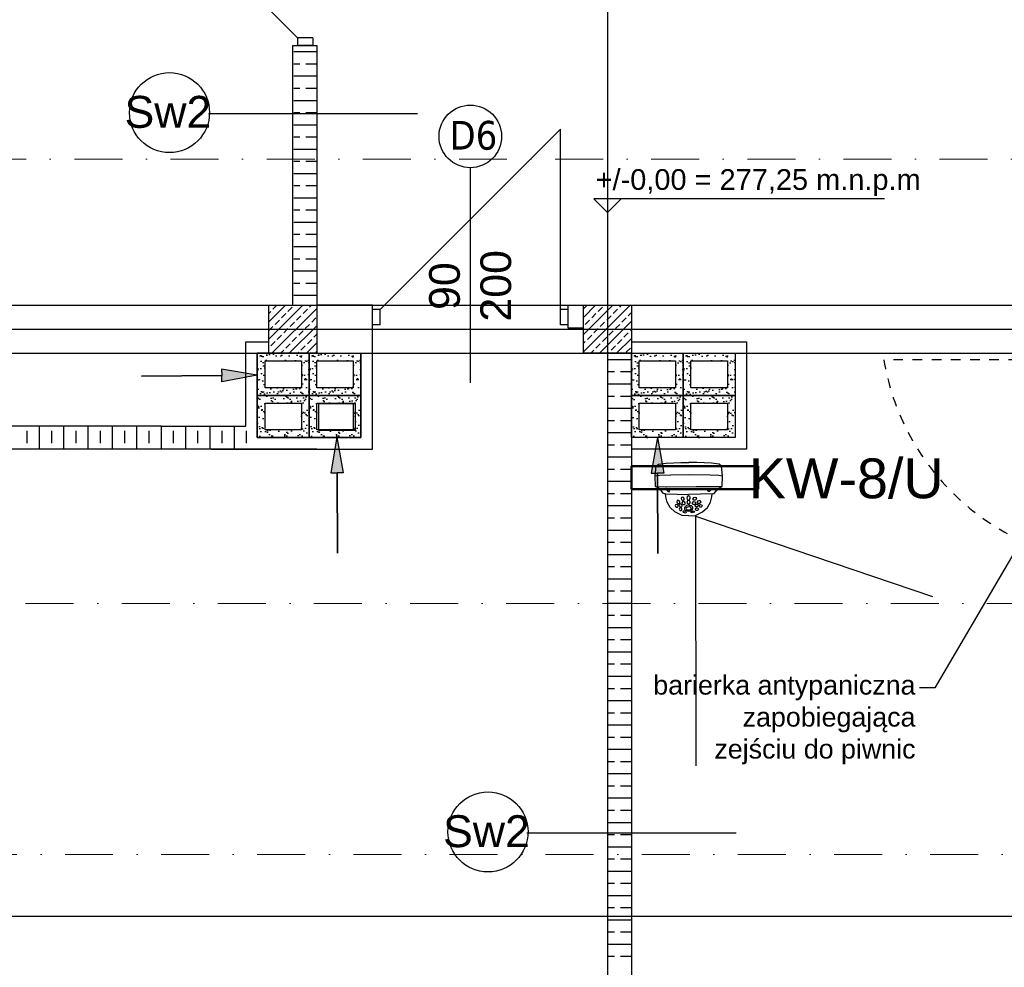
# Model space of a CAD drawing. Header units: millimetres. Extents: x -7023 to 53801, y 9849 to 33561.
# Tile 117 of 256: x 11323 to 11836, y 21353 to 21847. Entities that reach past the tile are written whole.
import ezdxf
from ezdxf.enums import TextEntityAlignment as Align

# ---------------------------------------------------------------- set-up
doc = ezdxf.new("R2010")
doc.units = ezdxf.units.MM
doc.linetypes.add('218-500', pattern=[1, 0.5, -0.5])
doc.linetypes.add('DASHDOT', pattern=[1, 0.5, -0.25, 0, -0.25])
doc.layers.get('0').update_dxf_attribs({"lineweight": 9})
for name, color, linetype in [('.IE_podklad', 252, 'Continuous'), ('IE_CCTV', 6, 'Continuous'), ('IE_SKD', 6, 'Continuous')]:
    doc.layers.add(name, color=color, linetype=linetype)
doc.styles.add('Opisowy', font='arial.ttf')
doc.styles.get("Standard").update_dxf_attribs({"font": 'arial.ttf'})

# ---------------------------------------------------------------- blocks, each defined once
blk = doc.blocks.new('AAT_KOPUŁA')
for points in [[(-11.14, -10.07), (-12.07, -9.94), (-13, -8.71), (-14.17, -7.71), (-15.37, -7.04), (-15.59, -2.4), (-15.11, 1.7), (-14.13, 2.53), (-10.89, 2.9), (-4.7, 3.18), (-1.32, 3.18)], [(8.54, -10.07), (9.47, -9.94), (10.41, -8.71), (11.58, -7.71), (12.78, -7.04), (12.99, -2.4), (12.51, 1.7), (11.54, 2.53), (8.29, 2.9), (2.11, 3.18), (-1.27, 3.18)], [(-15.59, -2.4), (-13.77, -2.15), (-8.91, -2.02), (-1.13, -1.86), (7.77, -2.02), (11.48, -2.12), (12.99, -2.4)], [(-15.37, -7.04), (-9.31, -7.06), (1.87, -6.94), (12.78, -7.04)], [(-1.34, -19.45), (-4.13, -19.22), (-7.15, -17.75), (-9.22, -15.88), (-10.47, -13.64), (-11.04, -11.39), (-11.14, -10.07), (-1.32, -10.32)], [(-1.26, -19.45), (1.53, -19.22), (4.55, -17.75), (6.62, -15.88), (7.87, -13.64), (8.44, -11.39), (8.54, -10.07), (-1.27, -10.32)]]:
    blk.add_lwpolyline(points)
for points in [[(-10.88, -8.27), (-10.35, -8.77), (-9.86, -9.06), (-9.43, -9.03), (-9.42, -8.74), (-9.78, -8.3), (-10.27, -7.97), (-10.81, -7.79), (-11.03, -7.8), (-11.1, -7.96), (-10.99, -8.15)], [(8.29, -8.27), (7.75, -8.77), (7.27, -9.06), (6.84, -9.03), (6.83, -8.74), (7.18, -8.3), (7.68, -7.97), (8.21, -7.79), (8.44, -7.8), (8.51, -7.96), (8.39, -8.15)], [(-3.24, -12.12), (-3.51, -11.7), (-3.88, -11.53), (-4.39, -11.64), (-4.58, -12.13), (-4.41, -12.62), (-4.08, -12.83), (-3.55, -12.83), (-3.26, -12.58), (-3.21, -12.31)], [(-1.46, -10.97), (-1.79, -11.13), (-2.06, -11.51), (-2.15, -11.85), (-2.06, -12.33), (-1.83, -12.61), (-1.41, -12.73), (-0.95, -12.55), (-0.71, -12), (-0.74, -11.52), (-0.97, -11.24), (-1.2, -11)], [(0.57, -12.12), (0.84, -11.7), (1.21, -11.53), (1.72, -11.64), (1.91, -12.13), (1.74, -12.62), (1.41, -12.83), (0.88, -12.83), (0.59, -12.58), (0.54, -12.31)], [(-5.81, -15.17), (-6.01, -14.74), (-6.38, -14.58), (-6.88, -14.68), (-7.04, -15.09), (-6.9, -15.46), (-6.61, -15.69), (-6.12, -15.69), (-5.92, -15.55), (-5.8, -15.31)], [(-5.08, -13.44), (-5.36, -13.02), (-5.73, -12.85), (-6.23, -12.96), (-6.42, -13.45), (-6.25, -13.95), (-5.92, -14.15), (-5.4, -14.15), (-5.11, -13.9), (-5.05, -13.63)], [(-4.21, -16.62), (-4.41, -16.19), (-4.78, -16.02), (-5.29, -16.13), (-5.44, -16.53), (-5.3, -16.91), (-5.01, -17.13), (-4.53, -17.14), (-4.32, -17), (-4.2, -16.76)], [(-4.11, -15.02), (-4.31, -14.59), (-4.68, -14.43), (-5.19, -14.53), (-5.34, -14.94), (-5.2, -15.31), (-4.91, -15.54), (-4.43, -15.54), (-4.22, -15.4), (-4.1, -15.16)], [(-2.89, -13.89), (-3.16, -13.47), (-3.53, -13.3), (-4.04, -13.41), (-4.23, -13.9), (-4.06, -14.4), (-3.73, -14.6), (-3.2, -14.6), (-2.91, -14.35), (-2.86, -14.08)], [(-1.41, -14.94), (-2.24, -15.08), (-2.86, -15.55), (-3.15, -15.98), (-3.17, -16.56), (-2.73, -17.05), (-1.96, -17.33), (-1.36, -17.38), (-0.59, -17.27), (0.19, -16.77), (0.47, -16.25), (0.39, -15.78), (-0.16, -15.22), (-0.97, -14.99)], [(-1.27, -15.61), (-1.85, -15.67), (-2.32, -15.95), (-2.37, -16.27), (-2.31, -16.63), (-1.95, -16.85), (-1.44, -16.9), (-0.72, -16.8), (-0.33, -16.47), (-0.3, -15.98), (-0.77, -15.66)], [(-1.42, -12.92), (-1.85, -13.05), (-2.01, -13.33), (-2.09, -13.83), (-1.9, -14.16), (-1.59, -14.28), (-1.05, -14.26), (-0.77, -13.86), (-0.71, -13.57), (-0.93, -13.17), (-1.14, -13)], [(0.22, -13.89), (0.49, -13.47), (0.86, -13.3), (1.37, -13.41), (1.56, -13.9), (1.39, -14.4), (1.06, -14.6), (0.53, -14.6), (0.24, -14.35), (0.19, -14.08)], [(1.44, -15.02), (1.64, -14.59), (2.01, -14.43), (2.52, -14.53), (2.67, -14.94), (2.53, -15.31), (2.24, -15.54), (1.76, -15.54), (1.55, -15.4), (1.43, -15.16)], [(1.54, -16.62), (1.74, -16.19), (2.11, -16.02), (2.62, -16.13), (2.77, -16.53), (2.63, -16.91), (2.34, -17.13), (1.86, -17.14), (1.65, -17), (1.53, -16.76)], [(2.41, -13.44), (2.69, -13.02), (3.06, -12.85), (3.56, -12.96), (3.75, -13.45), (3.58, -13.95), (3.25, -14.15), (2.73, -14.15), (2.44, -13.9), (2.38, -13.63)], [(3.14, -15.17), (3.34, -14.74), (3.71, -14.58), (4.21, -14.68), (4.37, -15.09), (4.23, -15.46), (3.94, -15.69), (3.45, -15.69), (3.25, -15.55), (3.13, -15.31)], [(-2.89, -17.47), (-3.21, -17.39), (-3.69, -17.43), (-3.84, -17.61), (-3.7, -17.82), (-3.29, -18), (-2.79, -18.08), (-2.39, -17.98), (-2.34, -17.78), (-2.54, -17.62)], [(0.21, -17.47), (0.54, -17.39), (1.02, -17.43), (1.17, -17.61), (1.03, -17.82), (0.62, -18), (0.12, -18.08), (-0.28, -17.98), (-0.33, -17.78), (-0.13, -17.62)]]:
    blk.add_lwpolyline(points, close=True)
blk = doc.blocks.new('zw$65D6')
at = {"layer": 'IE_SKD'}
for p, q in [((0, 0), (41.4, -123.59)), ((0.13, -0.2), (130.47, -0.87))]:
    blk.add_line(p, q, dxfattribs=at)

msp = doc.modelspace()

# ---------------------------------------------------------------- hatches: boundary and pattern name
at = {"layer": '.IE_podklad'}
h = msp.add_hatch(dxfattribs=at)
h.set_pattern_fill('AR-SAND', color=256, scale=0.1)
h.set_pattern_definition([(37.5, (-5339.925, 32482.69), (-0.1600031, 4.8941324), [0, -3.8608, 0, -4.318, 0, -4.1275]), (7.5, (-5339.925, 32482.69), (4.4952328, 7.168251), [0, -2.0828, 0, -3.4798, 0, -1.3335]), (327.5, (-5343.0493, 32482.69), (7.9099237, 0.01437185), [0, -1.27, 0, -4.572, 0, -5.969]), (317.5, (-5343.049, 32482.69), (7.6355645, 2.2292932), [0, -0.635, 0, -2.9972, 0, -3.429])])
h.paths.add_polyline_path([(11474.06, 21672.96), (11447.06, 21672.96), (11447.06, 21650.96), (11474.06, 21650.96)])
h.paths.add_polyline_path([(11470.06, 21668.96), (11470.06, 21654.96), (11451.06, 21654.96), (11451.06, 21668.96)], flags=16)
h.paths.add_polyline_path([(11474.06, 21650.96), (11447.06, 21650.96), (11447.06, 21628.96), (11474.06, 21628.96)])
h.paths.add_polyline_path([(11470.06, 21646.96), (11470.06, 21632.96), (11451.06, 21632.96), (11451.06, 21646.96)], flags=16)
h = msp.add_hatch(dxfattribs=at)
h.set_pattern_fill('AR-SAND', color=256, scale=0.1)
h.set_pattern_definition([(37.5, (-5312.925, 32482.69), (-0.1600031, 4.8941324), [0, -3.8608, 0, -4.318, 0, -4.1275]), (7.5, (-5312.925, 32482.69), (4.4952328, 7.168251), [0, -2.0828, 0, -3.4798, 0, -1.3335]), (327.5, (-5316.0493, 32482.69), (7.9099237, 0.01437185), [0, -1.27, 0, -4.572, 0, -5.969]), (317.5, (-5316.049, 32482.69), (7.6355645, 2.2292932), [0, -0.635, 0, -2.9972, 0, -3.429])])
h.paths.add_polyline_path([(11501.06, 21672.96), (11474.06, 21672.96), (11474.06, 21650.96), (11501.06, 21650.96)])
h.paths.add_polyline_path([(11497.06, 21668.96), (11497.06, 21654.96), (11478.06, 21654.96), (11478.06, 21668.96)], flags=16)
h.paths.add_polyline_path([(11501.06, 21650.96), (11474.06, 21650.96), (11474.06, 21628.96), (11501.06, 21628.96)])
h.paths.add_polyline_path([(11497.06, 21646.96), (11497.06, 21632.96), (11478.06, 21632.96), (11478.06, 21646.96)], flags=16)
h = msp.add_hatch(dxfattribs=at)
h.set_pattern_fill('AR-SAND', color=256, scale=0.1)
h.set_pattern_definition([(37.5, (-5144.925, 32482.64), (-0.1600031, 4.8941324), [0, -3.8608, 0, -4.318, 0, -4.1275]), (7.5, (-5144.925, 32482.64), (4.4952328, 7.168251), [0, -2.0828, 0, -3.4798, 0, -1.3335]), (327.5, (-5148.0493, 32482.64), (7.9099237, 0.01437185), [0, -1.27, 0, -4.572, 0, -5.969]), (317.5, (-5148.049, 32482.64), (7.6355645, 2.2292932), [0, -0.635, 0, -2.9972, 0, -3.429])])
h.paths.add_polyline_path([(11669.06, 21672.91), (11642.06, 21672.91), (11642.06, 21650.91), (11669.06, 21650.91)])
h.paths.add_polyline_path([(11665.06, 21668.91), (11665.06, 21654.91), (11646.06, 21654.91), (11646.06, 21668.91)], flags=16)
h.paths.add_polyline_path([(11669.06, 21650.91), (11642.06, 21650.91), (11642.06, 21628.91), (11669.06, 21628.91)])
h.paths.add_polyline_path([(11665.06, 21646.91), (11665.06, 21632.91), (11646.06, 21632.91), (11646.06, 21646.91)], flags=16)
h = msp.add_hatch(dxfattribs=at)
h.set_pattern_fill('AR-SAND', color=256, scale=0.1)
h.set_pattern_definition([(37.5, (-5117.925, 32482.64), (-0.1600031, 4.8941324), [0, -3.8608, 0, -4.318, 0, -4.1275]), (7.5, (-5117.925, 32482.64), (4.4952328, 7.168251), [0, -2.0828, 0, -3.4798, 0, -1.3335]), (327.5, (-5121.0493, 32482.64), (7.9099237, 0.01437185), [0, -1.27, 0, -4.572, 0, -5.969]), (317.5, (-5121.049, 32482.64), (7.6355645, 2.2292932), [0, -0.635, 0, -2.9972, 0, -3.429])])
h.paths.add_polyline_path([(11696.06, 21672.91), (11669.06, 21672.91), (11669.06, 21650.91), (11696.06, 21650.91)])
h.paths.add_polyline_path([(11692.06, 21668.91), (11692.06, 21654.91), (11673.06, 21654.91), (11673.06, 21668.91)], flags=16)
h.paths.add_polyline_path([(11696.06, 21650.91), (11669.06, 21650.91), (11669.06, 21628.91), (11696.06, 21628.91)])
h.paths.add_polyline_path([(11692.06, 21646.91), (11692.06, 21632.91), (11673.06, 21632.91), (11673.06, 21646.91)], flags=16)
h = msp.add_hatch(color=256, dxfattribs=at)
h.dxf.hatch_style = 1
h.paths.add_polyline_path([(11428.5, 21661.29), (11428.47, 21664.56), (11447.06, 21661.43), (11428.52, 21658.03)])
h = msp.add_hatch(color=256, dxfattribs=at)
h.dxf.hatch_style = 1
h.paths.add_polyline_path([(11488.6, 21610.54), (11485.34, 21610.53), (11488.53, 21629.1), (11491.86, 21610.55)])
h = msp.add_hatch(color=256, dxfattribs=at)
h.dxf.hatch_style = 1
h.paths.add_polyline_path([(11655.63, 21610.35), (11652.36, 21610.34), (11655.56, 21628.91), (11658.89, 21610.36)])

# ---------------------------------------------------------------- linework, layer by layer
at = {"layer": '.IE_podklad', "ltscale": 25}
for p, q in [((11629.56, 22727.75), (11629.56, 20635.61)), ((10554.1, 21685.41), (13853.09, 21685.41)), ((10554.1, 21379.41), (13853.09, 21379.41))]:
    msp.add_line(p, q, dxfattribs=at)
at = {"layer": '.IE_podklad'}
for p, q in [((11468.06, 21837.41), (11374.06, 21931.41)), ((11468.06, 21837.41), (11468.06, 21833.41)), ((11476.06, 21837.41), (11468.06, 21837.41)), ((11476.06, 21837.41), (11476.06, 21833.41)), ((11465.56, 21697.91), (11465.56, 21833.41)), ((11465.56, 21833.41), (11478.06, 21833.41)), ((11466.06, 21830.16), (11478.06, 21830.16)), ((11476.06, 21833.41), (11468.06, 21833.41)), ((11478.06, 21833.41), (11478.06, 21672.91)), ((11466.06, 21823.81), (11469.22, 21823.81)), ((11472.4, 21823.81), (11478.06, 21823.81)), ((11466.06, 21817.46), (11478.06, 21817.46)), ((11466.06, 21811.11), (11469.22, 21811.11)), ((11472.4, 21811.11), (11478.06, 21811.11)), ((11466.06, 21804.76), (11478.06, 21804.76)), ((11421.56, 21797.91), (11530.55, 21797.91)), ((11466.06, 21798.41), (11469.22, 21798.41)), ((11472.4, 21798.41), (11478.06, 21798.41)), ((11466.06, 21792.06), (11478.06, 21792.06)), ((11511.06, 21695.73), (11605.06, 21789.73)), ((11605.06, 21695.73), (11605.06, 21789.73)), ((11466.06, 21785.71), (11469.22, 21785.71)), ((11472.4, 21785.71), (11478.06, 21785.71)), ((11466.06, 21779.36), (11478.06, 21779.36)), ((11466.06, 21773.01), (11469.22, 21773.01)), ((11472.4, 21773.01), (11478.06, 21773.01)), ((11558.06, 21769.76), (11558.06, 21657.57)), ((11466.06, 21766.66), (11478.06, 21766.66)), ((11466.06, 21760.31), (11469.22, 21760.31)), ((11472.4, 21760.31), (11478.06, 21760.31)), ((11466.06, 21753.96), (11478.06, 21753.96)), ((11773.86, 21753.37), (11622.46, 21753.37)), ((11622.46, 21753.37), (11629.56, 21746.27)), ((11629.56, 21746.27), (11636.65, 21753.37)), ((11466.06, 21747.61), (11469.22, 21747.61)), ((11472.4, 21747.61), (11478.06, 21747.61)), ((11466.06, 21741.26), (11478.06, 21741.26)), ((11466.06, 21734.91), (11469.22, 21734.91)), ((11472.4, 21734.91), (11478.06, 21734.91)), ((11466.06, 21728.56), (11478.06, 21728.56)), ((11466.06, 21722.21), (11469.22, 21722.21)), ((11472.4, 21722.21), (11478.06, 21722.21)), ((11466.06, 21715.86), (11478.06, 21715.86)), ((11466.06, 21709.51), (11469.22, 21709.51)), ((11472.4, 21709.51), (11478.06, 21709.51)), ((11466.06, 21703.16), (11478.06, 21703.16)), ((11453.06, 21689.22), (11461.74, 21697.91)), ((11453.06, 21680.24), (11470.72, 21697.91)), ((11453.06, 21697.91), (11478.06, 21697.91)), ((11453.06, 21672.91), (11453.06, 21697.91)), ((11454.7, 21672.91), (11478.06, 21696.26)), ((11455.18, 21695.84), (11457.25, 21697.91)), ((11463.04, 21694.71), (11465.28, 21696.96)), ((11474.26, 21696.96), (11475.21, 21697.91)), ((11478.06, 21697.91), (11478.06, 21672.91)), ((11507.06, 21697.91), (11478.06, 21697.91)), ((11507.06, 21685.91), (11507.06, 21697.91)), ((11507.06, 21622.96), (11507.06, 21697.91)), ((11609.06, 21685.91), (11609.06, 21697.91)), ((11609.06, 21697.91), (11642.06, 21697.91)), ((11617.06, 21691.58), (11623.39, 21697.91)), ((11617.06, 21682.6), (11632.37, 21697.91)), ((11617.06, 21673.62), (11641.35, 21697.91)), ((11617.06, 21696.07), (11618.9, 21697.91)), ((11617.06, 21697.91), (11642.06, 21697.91)), ((11617.06, 21672.91), (11617.06, 21697.91)), ((11624.68, 21694.71), (11626.93, 21696.96)), ((11635.91, 21696.96), (11636.86, 21697.91)), ((11642.06, 21697.91), (11642.06, 21672.91)), ((11453.06, 21693.71), (11454.06, 21694.71)), ((11459.67, 21691.35), (11461.92, 21693.59)), ((11467.53, 21690.22), (11469.77, 21692.47)), ((11470.9, 21693.59), (11473.14, 21695.84)), ((11475.39, 21689.1), (11477.63, 21691.35)), ((11511.06, 21695.73), (11507.06, 21695.73)), ((11507.06, 21687.73), (11507.06, 21695.73)), ((11511.06, 21687.73), (11511.06, 21695.73)), ((11609.06, 21695.73), (11605.06, 21695.73)), ((11605.06, 21687.73), (11605.06, 21695.73)), ((11609.06, 21687.73), (11609.06, 21695.73)), ((11621.31, 21691.35), (11623.56, 21693.59)), ((11629.17, 21690.22), (11631.42, 21692.47)), ((11632.54, 21693.59), (11634.78, 21695.84)), ((11637.03, 21689.1), (11639.28, 21691.35)), ((11640.4, 21692.47), (11642.06, 21694.13)), ((11453.06, 21684.73), (11455.18, 21686.86)), ((11456.3, 21687.98), (11458.55, 21690.22)), ((11463.68, 21672.91), (11478.06, 21687.28)), ((11464.16, 21686.86), (11466.41, 21689.1)), ((11472.02, 21685.73), (11474.26, 21687.98)), ((11511.06, 21687.73), (11507.06, 21687.73)), ((11609.06, 21687.73), (11605.06, 21687.73)), ((11617.95, 21687.98), (11620.19, 21690.22)), ((11625.33, 21672.91), (11642.06, 21689.64)), ((11625.8, 21686.86), (11628.05, 21689.1)), ((11633.66, 21685.73), (11635.91, 21687.98)), ((11457.42, 21680.12), (11459.67, 21682.37)), ((11460.79, 21683.49), (11463.04, 21685.73)), ((11465.28, 21679), (11467.53, 21681.24)), ((11468.65, 21682.37), (11470.9, 21684.61)), ((11476.51, 21681.24), (11478.06, 21682.79)), ((11617.06, 21685.91), (11609.06, 21685.91)), ((11619.07, 21680.12), (11621.31, 21682.37)), ((11622.44, 21683.49), (11624.68, 21685.73)), ((11626.93, 21679), (11629.17, 21681.24)), ((11630.29, 21682.37), (11632.54, 21684.61)), ((11638.15, 21681.24), (11640.4, 21683.49)), ((11641.52, 21684.61), (11642.06, 21685.15)), ((11441.06, 21634.91), (11441.06, 21678.91)), ((11441.06, 21678.91), (11453.06, 21678.91)), ((11454.06, 21676.75), (11456.3, 21679)), ((11461.92, 21675.63), (11464.16, 21677.88)), ((11469.77, 21674.51), (11472.02, 21676.75)), ((11472.66, 21672.91), (11478.06, 21678.3)), ((11473.14, 21677.88), (11475.39, 21680.12)), ((11617.06, 21678.11), (11617.95, 21679)), ((11623.56, 21675.63), (11625.8, 21677.88)), ((11631.42, 21674.51), (11633.66, 21676.75)), ((11634.31, 21672.91), (11642.06, 21680.66)), ((11634.78, 21677.88), (11637.03, 21680.12)), ((11642.06, 21678.91), (11702.06, 21678.91)), ((11702.06, 21678.91), (11702.06, 21622.91)), ((11447.06, 21628.96), (11447.06, 21672.96)), ((11447.06, 21672.96), (11453.06, 21672.96)), ((11453.06, 21672.96), (11447.06, 21672.96)), ((11447.06, 21672.96), (11447.06, 21628.96)), ((11478.06, 21672.91), (11453.06, 21672.91)), ((11459.19, 21672.91), (11460.79, 21674.51)), ((11468.17, 21672.91), (11468.65, 21673.39)), ((11477.63, 21673.39), (11478.06, 21673.81)), ((11478.06, 21672.96), (11501.06, 21672.96)), ((11501.06, 21628.96), (11501.06, 21672.96)), ((11642.06, 21672.91), (11617.06, 21672.91)), ((11620.84, 21672.91), (11622.44, 21674.51)), ((11629.56, 21672.91), (11629.56, 21172.91)), ((11629.82, 21672.91), (11630.29, 21673.39)), ((11639.28, 21673.39), (11641.52, 21675.63)), ((11642.06, 21672.91), (11642.06, 21172.91)), ((11642.18, 21672.91), (11696.18, 21672.91)), ((11696.18, 21672.91), (11696.06, 21628.91)), ((11629.56, 21669.66), (11642.06, 21669.66)), ((11629.56, 21663.31), (11633.22, 21663.31)), ((11636.4, 21663.31), (11642.06, 21663.31)), ((11629.56, 21656.96), (11642.06, 21656.96)), ((11629.56, 21650.61), (11633.22, 21650.61)), ((11636.4, 21650.61), (11642.06, 21650.61)), ((11629.56, 21644.26), (11642.06, 21644.26)), ((11397.1, 21634.91), (10896.06, 21634.91)), ((11333.53, 21622.95), (11333.53, 21634.95)), ((11346.23, 21622.95), (11346.23, 21634.95)), ((11358.93, 21622.95), (11358.93, 21634.95)), ((11371.63, 21622.95), (11371.63, 21634.95)), ((11384.33, 21622.95), (11384.33, 21634.95)), ((11397.03, 21622.95), (11397.03, 21634.95)), ((11397.1, 21634.91), (11441.06, 21634.91)), ((11409.73, 21622.95), (11409.73, 21634.95)), ((11422.43, 21622.95), (11422.43, 21634.95)), ((11435.13, 21622.96), (11435.13, 21634.96)), ((11629.56, 21637.91), (11633.22, 21637.91)), ((11636.4, 21637.91), (11642.06, 21637.91)), ((11327.18, 21626.08), (11327.18, 21632.43)), ((11339.88, 21626.08), (11339.88, 21632.43)), ((11352.58, 21626.08), (11352.58, 21632.43)), ((11365.28, 21626.08), (11365.28, 21632.43)), ((11377.98, 21626.08), (11377.98, 21632.43)), ((11390.68, 21626.08), (11390.68, 21632.43)), ((11403.38, 21626.08), (11403.38, 21632.43)), ((11416.08, 21626.08), (11416.08, 21632.43)), ((11428.78, 21626.08), (11428.78, 21632.43)), ((11441.48, 21626.08), (11441.48, 21632.43)), ((11629.56, 21631.56), (11642.06, 21631.56)), ((11447.06, 21628.96), (11501.06, 21628.96)), ((11629.56, 21625.21), (11633.22, 21625.21)), ((11636.4, 21625.21), (11642.06, 21625.21)), ((11696.06, 21628.91), (11642.06, 21628.91)), ((11478.06, 21622.91), (10896.06, 21622.91)), ((11423.08, 21622.96), (11507.06, 21622.96)), ((11702.06, 21622.91), (11642.06, 21622.91)), ((11629.56, 21618.86), (11642.06, 21618.86)), ((11629.56, 21612.51), (11633.22, 21612.51)), ((11636.4, 21612.51), (11642.06, 21612.51)), ((11629.56, 21606.16), (11642.06, 21606.16)), ((11629.56, 21599.81), (11633.22, 21599.81)), ((11636.4, 21599.81), (11642.06, 21599.81)), ((11629.56, 21593.46), (11642.06, 21593.46)), ((11629.56, 21587.11), (11633.22, 21587.11)), ((11636.4, 21587.11), (11642.06, 21587.11)), ((11629.56, 21580.76), (11642.06, 21580.76)), ((11629.56, 21574.41), (11633.22, 21574.41)), ((11636.4, 21574.41), (11642.06, 21574.41)), ((11629.56, 21568.06), (11642.06, 21568.06)), ((11629.56, 21561.71), (11633.22, 21561.71)), ((11636.4, 21561.71), (11642.06, 21561.71)), ((11629.56, 21555.36), (11642.06, 21555.36)), ((11629.56, 21549.01), (11633.22, 21549.01)), ((11636.4, 21549.01), (11642.06, 21549.01)), ((11629.56, 21542.66), (11642.06, 21542.66)), ((11629.56, 21536.31), (11633.22, 21536.31)), ((11636.4, 21536.31), (11642.06, 21536.31)), ((11629.56, 21529.96), (11642.06, 21529.96)), ((11629.56, 21523.61), (11633.22, 21523.61)), ((11636.4, 21523.61), (11642.06, 21523.61)), ((11629.56, 21517.26), (11642.06, 21517.26)), ((11629.56, 21510.91), (11633.22, 21510.91)), ((11636.4, 21510.91), (11642.06, 21510.91)), ((11629.56, 21504.56), (11642.06, 21504.56)), ((11629.56, 21498.21), (11633.22, 21498.21)), ((11636.4, 21498.21), (11642.06, 21498.21)), ((11629.56, 21491.86), (11642.06, 21491.86)), ((11629.56, 21485.51), (11633.22, 21485.51)), ((11636.4, 21485.51), (11642.06, 21485.51)), ((11629.56, 21479.16), (11642.06, 21479.16)), ((11629.56, 21472.81), (11633.22, 21472.81)), ((11636.4, 21472.81), (11642.06, 21472.81)), ((11629.56, 21466.46), (11642.06, 21466.46)), ((11629.56, 21460.11), (11633.22, 21460.11)), ((11636.4, 21460.11), (11642.06, 21460.11)), ((11629.56, 21453.76), (11642.06, 21453.76)), ((11629.56, 21447.41), (11633.22, 21447.41)), ((11636.4, 21447.41), (11642.06, 21447.41)), ((11629.56, 21441.06), (11642.06, 21441.06)), ((11629.56, 21434.71), (11633.22, 21434.71)), ((11636.4, 21434.71), (11642.06, 21434.71)), ((11629.56, 21428.36), (11642.06, 21428.36)), ((11587.56, 21422.91), (11696.55, 21422.91)), ((11629.56, 21422.01), (11633.22, 21422.01)), ((11636.4, 21422.01), (11642.06, 21422.01)), ((11629.56, 21415.66), (11642.06, 21415.66)), ((11629.56, 21409.31), (11633.22, 21409.31)), ((11636.4, 21409.31), (11642.06, 21409.31)), ((11629.56, 21402.96), (11642.06, 21402.96)), ((11629.56, 21396.61), (11633.22, 21396.61)), ((11636.4, 21396.61), (11642.06, 21396.61)), ((11629.56, 21390.26), (11642.06, 21390.26)), ((11629.56, 21383.91), (11633.22, 21383.91)), ((11636.4, 21383.91), (11642.06, 21383.91)), ((11629.56, 21377.56), (11642.06, 21377.56)), ((11629.56, 21371.21), (11633.22, 21371.21)), ((11636.4, 21371.21), (11642.06, 21371.21)), ((11629.56, 21364.86), (11642.06, 21364.86)), ((11629.56, 21358.51), (11633.22, 21358.51)), ((11636.4, 21358.51), (11642.06, 21358.51))]:
    msp.add_line(p, q, dxfattribs=at)
at = {"layer": '.IE_podklad', "linetype": 'DASHDOT', "lineweight": 13, "ltscale": 50}
msp.add_line((10550.17, 21774.08), (13108.47, 21774.08), dxfattribs=at)
at = {"layer": '.IE_podklad', "ltscale": 0.5}
for p, q in [((10921.06, 21697.91), (12039.56, 21697.91)), ((10921.06, 21672.91), (12039.56, 21672.91))]:
    msp.add_line(p, q, dxfattribs=at)
at = {"layer": '.IE_podklad', "lineweight": 30}
for p, q in [((11451.06, 21668.96), (11470.06, 21668.96)), ((11451.06, 21654.96), (11451.06, 21668.96)), ((11470.06, 21668.96), (11470.06, 21654.96)), ((11470.06, 21654.96), (11451.06, 21654.96)), ((11479.06, 21646.67), (11498.06, 21646.67)), ((11479.06, 21632.67), (11479.06, 21646.67)), ((11498.06, 21646.67), (11498.06, 21632.67)), ((11646.06, 21646.96), (11665.06, 21646.96)), ((11646.06, 21632.96), (11646.06, 21646.96)), ((11665.06, 21646.96), (11665.06, 21632.96)), ((11498.06, 21632.67), (11479.06, 21632.67)), ((11665.06, 21632.96), (11646.06, 21632.96))]:
    msp.add_line(p, q, dxfattribs=at)
at = {"layer": '.IE_podklad', "linetype": '218-500', "ltscale": 10}
msp.add_line((11863.56, 21669.46), (11773.56, 21669.46), dxfattribs=at)
at = {"layer": '.IE_podklad', "lineweight": 50}
for p, q in [((11708.06, 21614.08), (11642.06, 21614.08)), ((11642.06, 21614.08), (11642.06, 21602.08)), ((11708.06, 21602.08), (11708.06, 21614.08)), ((11642.06, 21602.08), (11708.06, 21602.08))]:
    msp.add_line(p, q, dxfattribs=at)
at = {"layer": '.IE_podklad', "linetype": 'ByBlock', "lineweight": -2}
msp.add_line((11800.08, 21498.48), (11792.08, 21498.48), dxfattribs=at)
at = {"layer": '.IE_podklad', "ltscale": 0.3}
for points in [[(11447.06, 21650.96), (11447.06, 21672.96), (11474.06, 21672.96), (11474.06, 21650.96)], [(11474.06, 21650.96), (11474.06, 21672.96), (11501.06, 21672.96), (11501.06, 21650.96)], [(11642.06, 21650.91), (11642.06, 21672.91), (11669.06, 21672.91), (11669.06, 21650.91)], [(11669.06, 21650.91), (11669.06, 21672.91), (11696.06, 21672.91), (11696.06, 21650.91)], [(11451.06, 21654.96), (11451.06, 21668.96), (11470.06, 21668.96), (11470.06, 21654.96)], [(11478.06, 21654.96), (11478.06, 21668.96), (11497.06, 21668.96), (11497.06, 21654.96)], [(11646.06, 21654.91), (11646.06, 21668.91), (11665.06, 21668.91), (11665.06, 21654.91)], [(11673.06, 21654.91), (11673.06, 21668.91), (11692.06, 21668.91), (11692.06, 21654.91)], [(11447.06, 21628.96), (11447.06, 21650.96), (11474.06, 21650.96), (11474.06, 21628.96)], [(11474.06, 21628.96), (11474.06, 21650.96), (11501.06, 21650.96), (11501.06, 21628.96)], [(11642.06, 21628.91), (11642.06, 21650.91), (11669.06, 21650.91), (11669.06, 21628.91)], [(11669.06, 21628.91), (11669.06, 21650.91), (11696.06, 21650.91), (11696.06, 21628.91)], [(11451.06, 21632.96), (11451.06, 21646.96), (11470.06, 21646.96), (11470.06, 21632.96)], [(11478.06, 21632.96), (11478.06, 21646.96), (11497.06, 21646.96), (11497.06, 21632.96)], [(11646.06, 21632.91), (11646.06, 21646.91), (11665.06, 21646.91), (11665.06, 21632.91)], [(11673.06, 21632.91), (11673.06, 21646.91), (11692.06, 21646.91), (11692.06, 21632.91)]]:
    msp.add_lwpolyline(points, close=True, dxfattribs=at)
at = {"layer": '.IE_podklad'}
for points in [[(11447.06, 21661.43), (11428.47, 21664.56), (11428.5, 21661.29), (11386.61, 21660.98)], [(11447.06, 21661.43), (11428.52, 21658.03), (11428.5, 21661.29), (11386.61, 21660.98)], [(11386.61, 21660.98), (11428.5, 21661.29)], [(11386.61, 21660.98), (11428.5, 21661.29)], [(11488.53, 21629.1), (11485.34, 21610.53), (11488.6, 21610.54), (11488.76, 21568.65)], [(11488.53, 21629.1), (11491.86, 21610.55), (11488.6, 21610.54), (11488.76, 21568.65)], [(11655.56, 21628.91), (11652.36, 21610.34), (11655.63, 21610.35), (11655.78, 21568.46)], [(11655.56, 21628.91), (11658.89, 21610.36), (11655.63, 21610.35), (11655.78, 21568.46)], [(11488.76, 21568.65), (11488.6, 21610.54)], [(11488.76, 21568.65), (11488.6, 21610.54)], [(11655.78, 21568.46), (11655.63, 21610.35)], [(11655.78, 21568.46), (11655.63, 21610.35)]]:
    msp.add_lwpolyline(points, dxfattribs=at)
at = {"layer": '.IE_podklad', "linetype": 'ByBlock', "lineweight": -2}
msp.add_lwpolyline([(11848.94, 21581.66), (11800.08, 21498.48)], dxfattribs=at)
at = {"layer": '.IE_podklad', "linetype": 'DASHDOT', "lineweight": 13, "ltscale": 50}
for points in [[(13605.79, 21542.41), (11142.99, 21542.41)], [(12373.83, 21411.54), (11142.99, 21411.54)]]:
    msp.add_lwpolyline(points, dxfattribs=at)
at = {"layer": '.IE_podklad'}
for centre in [(11401.28, 21798.38), (11567.28, 21423.38)]:
    msp.add_circle(centre, 20.85, dxfattribs=at)
at = {"layer": '.IE_podklad', "linetype": 'Continuous'}
msp.add_circle((11558.06, 21785.94), 16.31, dxfattribs=at)
at = {"layer": '.IE_podklad', "linetype": '218-500', "ltscale": 10}
msp.add_arc((11898.92, 21690.41), 127.1, 189.4869, 253.8458, dxfattribs=at)

# ---------------------------------------------------------------- block references
at = {"layer": 'IE_CCTV', "xscale": 1.230118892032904, "yscale": 1.230118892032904, "zscale": 1.230118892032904}
msp.add_blockref('AAT_KOPUŁA', (11673.53, 21612.03), dxfattribs=at)
at = {"layer": 'IE_SKD', "rotation": 341.5650511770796}
msp.add_blockref('zw$65D6', (11675.43, 21588.18), dxfattribs=at)

# ---------------------------------------------------------------- texts
at = {"layer": '.IE_podklad', "linetype": 'Continuous', "style": 'Opisowy'}
for s, height, p in [('Sw2', 16.64, (11377.86, 21790.43)), ('+/-0,00 = 277,25 m.n.p.m', 10.8, (11623.38, 21758.08)), ('Sw2', 16.64, (11543.86, 21415.42))]:
    msp.add_text(s, height=height, dxfattribs=at).set_placement(p)
for s, p in [('200', (11579.32, 21689.41)), ('90', (11552.59, 21695.49))]:
    msp.add_text(s, height=16, rotation=90, dxfattribs=at).set_placement(p)
at = {"layer": '.IE_podklad', "insert": (11547.23, 21794.05), "char_height": 15, "width": 230.4406, "attachment_point": 1}
msp.add_mtext('{\\fTahoma|b0|i0|c238|p34;D6}', dxfattribs=at)
at = {"layer": '.IE_podklad', "insert": (11790.08, 21504.95), "char_height": 10, "attachment_point": 3}
msp.add_mtext('\\pxqr;barierka antypaniczna\\Pzapobiegająca \\Pzejściu do piwnic', dxfattribs=at)
at = {"layer": 'IE_CCTV', "linetype": 'Continuous'}
msp.add_text('KW-8/U', height=20.777, dxfattribs=at).set_placement((11703.17, 21618.08), align=Align.TOP_LEFT)

doc.saveas('drawing.dxf')
